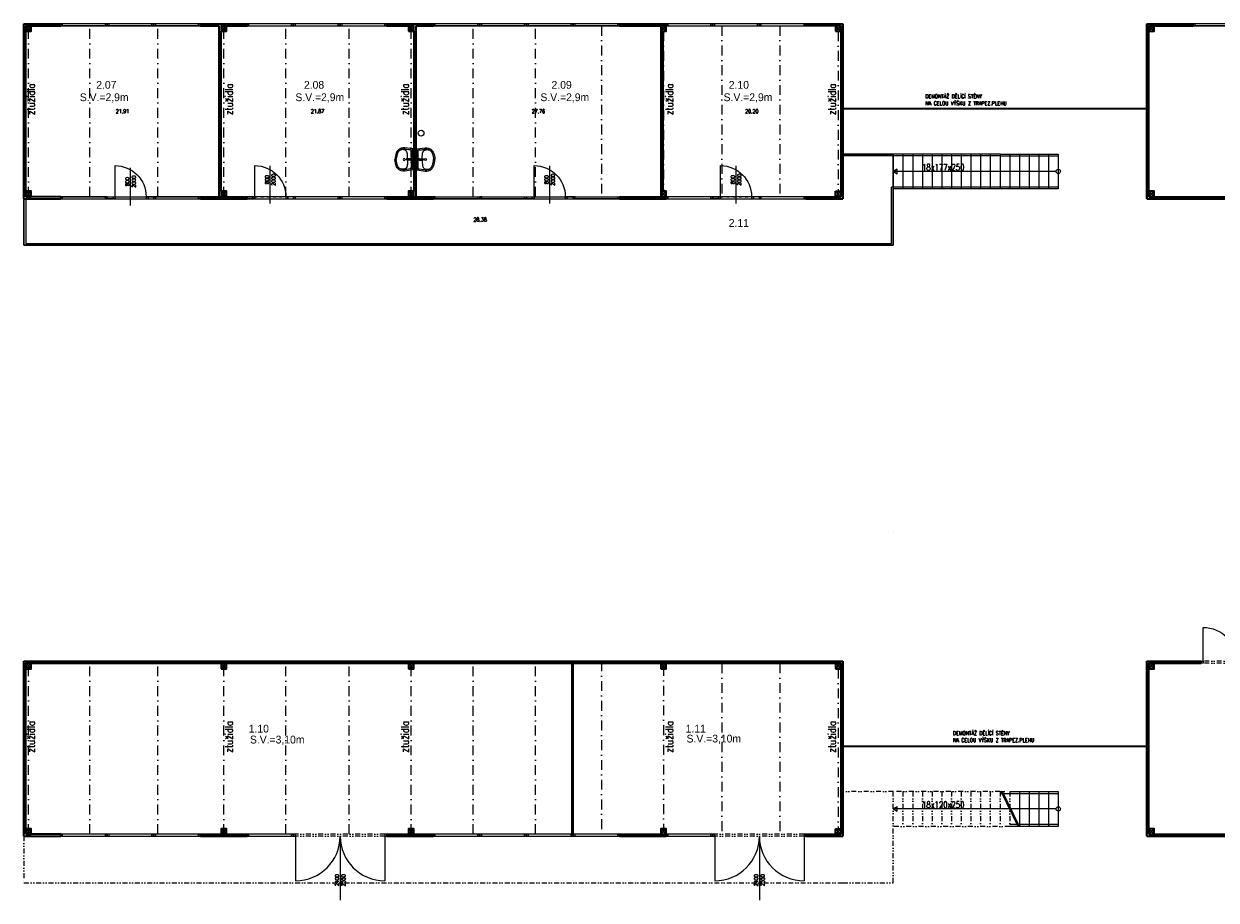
# Model space of a CAD drawing. Header units: millimetres. Extents: x -485339 to 350584, y -2181201 to -313328.
# Tile 111 of 115: x 18815 to 49534, y -673424 to -650867. Entities that reach past the tile are written whole.
import ezdxf
from ezdxf.enums import TextEntityAlignment as Align

# ---------------------------------------------------------------- set-up
doc = ezdxf.new("R2010")
doc.units = ezdxf.units.MM
doc.header["$LTSCALE"] = 10
doc.linetypes.add('DASHDOT', pattern=[25.4, 12.7, -6.35, 0, -6.35])
doc.linetypes.add('DĚLICÍ2', pattern=[15.875, 6.35, -3.175, 0, -3.175, 0, -3.175])
for name, color, linetype, lineweight, true_color in [('BOUR_zařizováky', 7, 'Continuous', 18, 0x4ccd32), ('BOUR_ČÁRY_OBRYS', 7, 'Continuous', 35, 0x4ccd32), ('BOURÁNÍ_POPIS', 7, 'Continuous', 18, 0x4ccd32)]:
    doc.layers.add(name, color=color, linetype=linetype, lineweight=lineweight, true_color=true_color)
for name, color, linetype, lineweight in [('St__otvory_dveře', 40, 'Continuous', 18), ('St_otvory_okna', 40, 'Continuous', 18), ('St_plocha_místnosti', 250, 'Continuous', 18), ('St_popis', 250, 'Continuous', 18), ('St_popis_otvory', 40, 'Continuous', 18), ('St_sloupy_opláštění_půdorys', 25, 'Continuous', 35), ('St_čáry_nad', 250, 'DĚLICÍ2', 18), ('St_čáry_obrys', 5, 'Continuous', 35), ('St_čáry_osy', 250, 'DASHDOT', 18), ('St_čáry_plné', 250, 'Continuous', 18), ('ZTI_ST_kanalda', 234, 'Continuous', 18)]:
    doc.layers.add(name, color=color, linetype=linetype, lineweight=lineweight)
doc.layers.add('St_plocha_místn', color=140, linetype='Continuous', lineweight=18, plot=False)
doc.styles.add('Andy', font='txt')
doc.styles.get("Standard").update_dxf_attribs({"font": 'simplex.shx', "width": 0.8})
doc.linetypes.add('ZIGZAG', pattern='A,0.00254,-5.08,[131,ltypeshp.shx,S=5.08,R=0,X=-5.08,Y=0],-10.16,[131,ltypeshp.shx,S=5.08,R=180,X=5.08,Y=0],-5.08', length=20.32254)

# ---------------------------------------------------------------- blocks, each defined once
blk = doc.blocks.new('G$C325A9F68')
at = {"layer": 'St_otvory_okna', "ltscale": 2}
for points in [[(0, 0), (1200, 0), (1200, 50), (0, 50)], [(0, 0), (50, 0), (50, 50), (0, 50)], [(1200, 0), (1150, 0), (1150, 50), (1200, 50)]]:
    blk.add_lwpolyline(points, close=True, dxfattribs=at)
blk = doc.blocks.new('G$C19647512')
at = {"layer": 'St__otvory_dveře', "ltscale": 2}
for points in [[(0, -50), (50, -50), (50, 0), (0, 0)], [(2350, -50), (2400, -50), (2400, 0), (2350, 0)]]:
    blk.add_lwpolyline(points, close=True, dxfattribs=at)
at = {"layer": 'St__otvory_dveře', "linetype": 'DĚLICÍ2', "ltscale": 2}
for points in [[(2350, 0), (50, 0)], [(2350, -50), (50, -50)]]:
    blk.add_lwpolyline(points, dxfattribs=at)
at = {"layer": 'St__otvory_dveře', "ltscale": 2}
for points in [[(50, -50), (50, -1200)], [(2350, -50), (2350, -1200)]]:
    blk.add_lwpolyline(points, dxfattribs=at)
for centre, start, end in [((50, -50), 270, 0), ((2350, -50), 180, 270)]:
    blk.add_arc(centre, 1150, start, end, dxfattribs=at)
blk = doc.blocks.new('G$C51AC4435')
at = {"layer": 'St__otvory_dveře', "ltscale": 2}
for points in [[(0, 0), (50, 0), (50, -150), (0, -150)], [(0, -150), (50, -150), (50, -200), (0, -200)], [(0, -1050), (50, -1050), (50, -1000), (0, -1000)], [(0, -1200), (50, -1200), (50, -1050), (0, -1050)]]:
    blk.add_lwpolyline(points, close=True, dxfattribs=at)
at = {"layer": 'St__otvory_dveře', "linetype": 'DĚLICÍ2'}
for points in [[(0, -1000), (0, -200)], [(50, -1000), (50, -200)]]:
    blk.add_lwpolyline(points, dxfattribs=at)
at = {"layer": 'St__otvory_dveře', "ltscale": 2}
blk.add_lwpolyline([(50, -1000), (850, -1000)], dxfattribs=at)
blk.add_arc((50, -1000), 800, 0, 90, dxfattribs=at)
blk = doc.blocks.new('G$C2F820337')
at = {"layer": 'St_sloupy_opláštění_půdorys', "ltscale": 2}
blk.add_lwpolyline([(-70, -70), (70, -70), (70, 70), (-70, 70)], close=True, dxfattribs=at)
for points in [[(-70, 70), (70, -70)], [(70, 70), (-70, -70)]]:
    blk.add_lwpolyline(points, dxfattribs=at)
blk = doc.blocks.new('19252405')
at = {"color": 0}
for p, q in [((-456, 47), (-460, 0)), ((-438, 129), (-456, 47)), ((-415, 192), (-438, 129)), ((-424, 21), (-425, -2)), ((-424, -21), (-425, 2)), ((-422, 43), (-424, 21)), ((-418, 63), (-422, 43)), ((-414, 83), (-418, 63)), ((-402, 216), (-415, 192)), ((-410, 102), (-414, 83)), ((-405, 119), (-410, 102)), ((-399, 136), (-405, 119)), ((-388, 235), (-402, 216)), ((-394, 151), (-399, 136)), ((-389, 164), (-394, 151)), ((-383, 177), (-389, 164)), ((-354, 264), (-388, 235)), ((-378, 188), (-383, 177)), ((-372, 197), (-378, 188)), ((-367, 205), (-372, 197)), ((-361, 212), (-367, 205)), ((-355, 219), (-361, 212)), ((-349, 224), (-355, 219)), ((-297, 289), (-354, 264)), ((-343, 229), (-349, 224)), ((-336, 234), (-343, 229)), ((-328, 239), (-336, 234)), ((-320, 243), (-328, 239)), ((-311, 247), (-320, 243)), ((-303, 250), (-311, 247)), ((-295, 253), (-303, 250)), ((-297, 251), (-303, 250)), ((-256, 298), (-297, 289)), ((-289, 252), (-297, 251)), ((-287, 256), (-295, 253)), ((-281, 252), (-289, 252)), ((-280, 258), (-287, 256)), ((-273, 253), (-281, 252)), ((-274, 259), (-280, 258)), ((-268, 261), (-274, 259)), ((-264, 253), (-273, 253)), ((-263, 262), (-268, 261)), ((-257, 253), (-264, 253)), ((-257, 262), (-263, 262)), ((-252, 263), (-257, 262)), ((-250, 253), (-257, 253)), ((-206, 298), (-256, 298)), ((-247, 264), (-252, 263)), ((-243, 253), (-250, 253)), ((-242, 264), (-247, 264)), ((-237, 253), (-243, 253)), ((-236, 264), (-242, 264)), ((-231, 252), (-237, 253)), ((-229, 264), (-236, 264)), ((-226, 251), (-231, 252)), ((-220, 264), (-229, 264)), ((-220, 249), (-226, 251)), ((-208, 263), (-220, 264)), ((-213, 247), (-220, 249)), ((-207, 245), (-213, 247)), ((-194, 262), (-208, 263)), ((-200, 242), (-207, 245)), ((0, 270), (-206, 298)), ((-193, 238), (-200, 242)), ((-176, 260), (-194, 262)), ((-186, 234), (-193, 238)), ((-180, 230), (-186, 234)), ((-174, 225), (-180, 230)), ((-150, 257), (-176, 260)), ((-168, 219), (-174, 225)), ((-163, 212), (-168, 219)), ((-167, 8), (-168, 7)), ((-168, 7), (-168, 5)), ((-168, 5), (-168, 2)), ((-168, 2), (-168, 0)), ((-166, 11), (-167, 10)), ((-167, 10), (-167, 10)), ((-167, 10), (-167, 9)), ((-167, 9), (-167, 8)), ((-165, 12), (-166, 11)), ((-166, 11), (-166, 11)), ((-166, 11), (-166, 11)), ((-164, 12), (-165, 12)), ((-165, 12), (-165, 12)), ((-165, 12), (-165, 12)), ((-163, 13), (-164, 12)), ((-164, 12), (-164, 12)), ((-158, 205), (-163, 212)), ((-162, 13), (-163, 13)), ((-163, 13), (-163, 13)), ((-161, 13), (-162, 13)), ((-160, 13), (-161, 13)), ((-159, 13), (-160, 13)), ((-157, 13), (-159, 13)), ((-154, 197), (-158, 205)), ((-156, 13), (-157, 13)), ((-153, 13), (-156, 13)), ((-150, 188), (-154, 197)), ((-151, 13), (-153, 13)), ((-148, 13), (-151, 13)), ((-114, 252), (-150, 257)), ((-147, 178), (-150, 188)), ((-145, 14), (-148, 13)), ((-144, 167), (-147, 178)), ((-142, 14), (-145, 14)), ((-141, 155), (-144, 167)), ((-138, 14), (-142, 14)), ((-140, 141), (-141, 155)), ((-138, 127), (-140, 141)), ((-137, 112), (-138, 127)), ((-135, 14), (-138, 14)), ((-136, 95), (-137, 112)), ((-135, 78), (-136, 95)), ((-134, 59), (-135, 78)), ((-131, 14), (-135, 14)), ((-134, 40), (-134, 59)), ((-134, 20), (-134, 40)), ((-134, 14), (-134, 20)), ((-127, 14), (-131, 14)), ((-124, 14), (-127, 14)), ((-125, 9), (-126, 0)), ((-123, 17), (-125, 13)), ((-125, 13), (-125, 9)), ((-122, 18), (-123, 17)), ((-120, 19), (-122, 18)), ((-114, 18), (-120, 19)), ((-67, 245), (-114, 252)), ((-100, 15), (-114, 18)), ((-102, 16), (-104, 16)), ((-99, 16), (-102, 16)), ((-90, 12), (-100, 15)), ((-97, 16), (-99, 16)), ((-95, 16), (-97, 16)), ((-93, 16), (-95, 16)), ((-91, 16), (-93, 16)), ((-90, 17), (-91, 16)), ((-88, 17), (-90, 17)), ((-85, 12), (-90, 12)), ((-86, 17), (-88, 17)), ((-85, 17), (-86, 17)), ((-83, 17), (-85, 17)), ((-81, 12), (-85, 12)), ((-82, 17), (-83, 17)), ((-81, 17), (-82, 17)), ((-79, 17), (-81, 17)), ((-76, 13), (-81, 12)), ((-78, 17), (-79, 17)), ((-77, 17), (-78, 17)), ((-76, 18), (-77, 17)), ((-75, 18), (-76, 18)), ((-71, 14), (-76, 13)), ((-74, 18), (-75, 18)), ((-72, 18), (-74, 18)), ((-71, 18), (-72, 18)), ((-70, 18), (-71, 18)), ((-64, 15), (-71, 14)), ((-69, 18), (-70, 18)), ((-68, 18), (-69, 18)), ((-66, 18), (-68, 18)), ((-34, 240), (-67, 245)), ((-64, 18), (-66, 18)), ((-62, 18), (-64, 18)), ((-55, 17), (-55, 17)), ((-50, 13), (-50, 13)), ((-46, 7), (-46, 7)), ((-30, 235), (-30, -235)), ((0, 270), (0, -270)), ((-456, -47), (-460, 0)), ((-438, -130), (-456, -47)), ((-415, -192), (-438, -130)), ((-421, -43), (-424, -21)), ((-418, -63), (-421, -43)), ((-414, -83), (-418, -63)), ((-402, -216), (-415, -192)), ((-409, -102), (-414, -83)), ((-404, -120), (-409, -102)), ((-399, -136), (-404, -120)), ((-388, -235), (-402, -216)), ((-394, -151), (-399, -136)), ((-389, -165), (-394, -151)), ((-383, -177), (-389, -165)), ((-354, -264), (-388, -235)), ((-378, -188), (-383, -177)), ((-372, -197), (-378, -188)), ((-367, -205), (-372, -197)), ((-361, -212), (-367, -205)), ((-355, -219), (-361, -212)), ((-349, -224), (-355, -219)), ((-297, -289), (-354, -264)), ((-343, -229), (-349, -224)), ((-336, -234), (-343, -229)), ((-328, -239), (-336, -234)), ((-320, -243), (-328, -239)), ((-311, -247), (-320, -243)), ((-303, -250), (-311, -247)), ((-296, -251), (-303, -250)), ((-295, -253), (-303, -250)), ((-256, -298), (-297, -289)), ((-289, -252), (-296, -251)), ((-287, -256), (-295, -253)), ((-281, -253), (-289, -252)), ((-280, -258), (-287, -256)), ((-272, -253), (-281, -253)), ((-273, -260), (-280, -258)), ((-268, -261), (-273, -260)), ((-264, -253), (-272, -253)), ((-262, -262), (-268, -261)), ((-256, -254), (-264, -253)), ((-257, -263), (-262, -262)), ((-252, -263), (-257, -263)), ((-249, -254), (-256, -254)), ((-206, -298), (-256, -298)), ((-247, -264), (-252, -263)), ((-243, -253), (-249, -254)), ((-242, -264), (-247, -264)), ((-237, -253), (-243, -253)), ((-236, -264), (-242, -264)), ((-231, -252), (-237, -253)), ((-229, -264), (-236, -264)), ((-226, -251), (-231, -252)), ((-219, -264), (-229, -264)), ((-220, -249), (-226, -251)), ((-213, -247), (-220, -249)), ((-208, -263), (-219, -264)), ((-207, -245), (-213, -247)), ((-194, -262), (-208, -263)), ((-200, -242), (-207, -245)), ((0, -270), (-206, -298)), ((-193, -238), (-200, -242)), ((-176, -260), (-194, -262)), ((-186, -234), (-193, -238)), ((-180, -230), (-186, -234)), ((-174, -225), (-180, -230)), ((-150, -257), (-176, -260)), ((-168, -219), (-174, -225)), ((-168, -2), (-168, 0)), ((-168, -5), (-168, -2)), ((-168, -7), (-168, -5)), ((-167, -8), (-168, -7)), ((-163, -212), (-168, -219)), ((-167, -9), (-167, -8)), ((-167, -10), (-167, -9)), ((-166, -11), (-167, -10)), ((-167, -10), (-167, -10)), ((-165, -12), (-166, -11)), ((-166, -11), (-166, -11)), ((-166, -11), (-166, -11)), ((-164, -12), (-165, -12)), ((-165, -12), (-165, -12)), ((-165, -12), (-165, -12)), ((-164, -13), (-164, -12)), ((-163, -13), (-164, -13)), ((-162, -13), (-163, -13)), ((-163, -13), (-163, -13)), ((-158, -205), (-163, -212)), ((-161, -13), (-162, -13)), ((-160, -13), (-161, -13)), ((-159, -13), (-160, -13)), ((-157, -13), (-159, -13)), ((-154, -197), (-158, -205)), ((-156, -13), (-157, -13)), ((-153, -13), (-156, -13)), ((-150, -188), (-154, -197)), ((-151, -13), (-153, -13)), ((-148, -14), (-151, -13)), ((-147, -178), (-150, -188)), ((-114, -252), (-150, -257)), ((-145, -14), (-148, -14)), ((-144, -167), (-147, -178)), ((-142, -14), (-145, -14)), ((-141, -155), (-144, -167)), ((-138, -14), (-142, -14)), ((-139, -141), (-141, -155)), ((-138, -127), (-139, -141)), ((-135, -14), (-138, -14)), ((-137, -112), (-138, -127)), ((-135, -95), (-137, -112)), ((-131, -14), (-135, -14)), ((-134, -60), (-135, -78)), ((-135, -78), (-135, -95)), ((-133, -14), (-134, -21)), ((-134, -21), (-134, -40)), ((-134, -40), (-134, -60)), ((-127, -14), (-131, -14)), ((-124, -14), (-127, -14)), ((-125, -9), (-126, 0)), ((-125, -13), (-125, -9)), ((-123, -17), (-125, -13)), ((-122, -18), (-123, -17)), ((-120, -19), (-122, -18)), ((-114, -18), (-120, -19)), ((-100, -15), (-114, -18)), ((-67, -245), (-114, -252)), ((-102, -16), (-104, -16)), ((-99, -16), (-102, -16)), ((-90, -12), (-100, -15)), ((-97, -16), (-99, -16)), ((-95, -16), (-97, -16)), ((-93, -16), (-95, -16)), ((-91, -17), (-93, -16)), ((-90, -17), (-91, -17)), ((-85, -12), (-90, -12)), ((-88, -17), (-90, -17)), ((-86, -17), (-88, -17)), ((-85, -17), (-86, -17)), ((-81, -12), (-85, -12)), ((-83, -17), (-85, -17)), ((-82, -17), (-83, -17)), ((-81, -17), (-82, -17)), ((-76, -13), (-81, -12)), ((-79, -17), (-81, -17)), ((-78, -17), (-79, -17)), ((-77, -18), (-78, -17)), ((-76, -18), (-77, -18)), ((-71, -14), (-76, -13)), ((-75, -18), (-76, -18)), ((-74, -18), (-75, -18)), ((-72, -18), (-74, -18)), ((-71, -18), (-72, -18)), ((-64, -15), (-71, -14)), ((-70, -18), (-71, -18)), ((-69, -18), (-70, -18)), ((-68, -18), (-69, -18)), ((-66, -18), (-68, -18)), ((-34, -240), (-67, -245)), ((-64, -18), (-66, -18)), ((-62, -18), (-64, -18)), ((-55, -17), (-55, -17)), ((-50, -13), (-50, -13)), ((-46, -7), (-46, -7)), ((-45, 0), (-45, 0))]:
    blk.add_line(p, q, dxfattribs=at)
for centre, major_axis, start_param, end_param in [((-220, 0), (19.1, 19.1), 0.785398, 7.068583), ((-63, 0), (-9.75, 9.75), -0.785398, 5.497787), ((-63, 0), (10.6, 10.6), 3.881371, 7.115283), ((-62, 3), (-10.9, 10.9), -1.209553, -0.785152), ((-62, 1), (11.9, 11.9), 6.239989, 6.644428), ((-63, 1), (-12.9, 12.9), 4.290124, 4.669192), ((-65, 0), (-14, 14), 3.927237, 4.290124), ((-35, 235), (3.54, 3.54), 5.498034, 6.914051), ((-62, -3), (-10.9, 10.9), 2.356441, 2.780842), ((-62, -1), (11.9, 11.9), 4.351639, 4.756078), ((-63, -1), (-12.9, 12.9), 3.185282, 3.564351), ((-65, 0), (-14, 14), 3.564351, 3.927237), ((-35, -235), (-3.54, 3.54), 2.51122, 3.927237)]:
    blk.add_ellipse(centre, major_axis=major_axis, ratio=1, start_param=start_param, end_param=end_param, dxfattribs=at)
blk = doc.blocks.new('G$C73FA397A')
at = {"layer": 'St__otvory_dveře', "ltscale": 2}
for points in [[(0, -50), (50, -50), (50, 0), (0, 0)], [(1800, -50), (1850, -50), (1850, 0), (1800, 0)]]:
    blk.add_lwpolyline(points, close=True, dxfattribs=at)
at = {"layer": 'St__otvory_dveře', "linetype": 'DĚLICÍ2', "ltscale": 2}
for points in [[(1800, 0), (50, 0)], [(1800, -50), (50, -50)]]:
    blk.add_lwpolyline(points, dxfattribs=at)
at = {"layer": 'St__otvory_dveře', "ltscale": 2}
for points in [[(50, -50), (50, -925)], [(1800, -50), (1800, -925)]]:
    blk.add_lwpolyline(points, dxfattribs=at)
for centre, start, end in [((50, -50), 270, 0), ((1800, -50), 180, 270)]:
    blk.add_arc(centre, 875, start, end, dxfattribs=at)

msp = doc.modelspace()

# ---------------------------------------------------------------- linework, layer by layer
at = {"layer": 'BOUR_ČÁRY_OBRYS', "linetype": 'ZIGZAG', "lineweight": 35, "ltscale": 0.5}
for points in [[(39915.3, -653046.9), (47745.3, -653046.9)], [(39915.3, -669456.7), (47745.3, -669456.7)]]:
    msp.add_lwpolyline(points, dxfattribs=at)
at = {"layer": 'St_otvory_okna', "ltscale": 2}
msp.add_lwpolyline([(24565.3, -671777), (24565.3, -671777), (24565.3, -671727), (24565.3, -671727)], close=True, dxfattribs=at)
msp.add_lwpolyline([(24565.3, -671777), (24565.3, -671777), (24565.3, -671727), (24565.3, -671727)], close=True, dxfattribs=at)
at = {"layer": 'St_plocha_místn'}
for points in [[(18865.3, -655317.3), (23845.3, -655317.3), (23845.3, -650917.3), (18865.3, -650917.3)], [(23895.3, -650917.3), (28865.3, -650917.3), (28865.3, -655317.3), (23895.3, -655317.3)], [(28915.3, -655317.3), (35225.3, -655317.3), (35225.3, -650917.3), (28915.3, -650917.3)], [(39865.3, -655317.3), (35275.3, -655317.3), (35275.3, -650917.3), (39865.3, -650917.3)], [(47795.3, -655317.3), (54295.3, -655317.3), (54295.3, -650917.3), (47795.3, -650917.3)], [(39915.3, -654217.3), (41215.3, -654217.3), (41215.3, -656567.3), (18815.3, -656567.3), (18815.3, -655367.3), (39915.3, -655367.3)]]:
    msp.add_lwpolyline(points, close=True, dxfattribs=at)
at = {"layer": 'St_popis_otvory'}
for points in [[(21565.3, -655540.2), (21565.3, -654574)], [(25165.3, -655490.2), (25165.3, -654524)], [(32365.3, -655490.2), (32365.3, -654524)], [(37165.3, -655490.2), (37165.3, -654524)], [(26965.3, -671777), (26965.3, -673424.5)], [(37765.3, -671777), (37765.3, -673424.5)]]:
    msp.add_lwpolyline(points, dxfattribs=at)
at = {"layer": 'St_čáry_nad', "ltscale": 2}
for points in [[(41215.3, -663969.6), (41215.3, -663969.6)], [(18815.3, -671777), (18815.3, -672977), (39915.3, -672977), (41215.3, -672977), (41215.3, -670627), (39915.3, -670627)], [(43965.3, -670627), (41215.3, -670627)], [(41465.3, -670627), (41465.3, -671527)], [(41715.3, -670627), (41715.3, -671527)], [(41965.3, -670627), (41965.3, -671527)], [(42215.3, -670627), (42215.3, -671527)], [(42465.3, -670627), (42465.3, -671527)], [(42715.3, -670627), (42715.3, -671527)], [(42965.3, -670627), (42965.3, -671527)], [(43215.3, -670627), (43215.3, -671527)], [(43465.3, -670627), (43465.3, -671527)], [(43715.3, -670627), (43715.3, -671527)], [(43965.3, -670627), (43965.3, -671527)], [(43965.3, -670627), (44215.3, -670627), (44215.3, -671527)], [(44215.3, -671527), (41215.3, -671527)]]:
    msp.add_lwpolyline(points, dxfattribs=at)
at = {"layer": 'St_čáry_obrys', "ltscale": 2}
for points in [[(18815.3, -650867.3), (19765.3, -650867.3)], [(18815.3, -655367.3), (18815.3, -650867.3)], [(18865.3, -650917.3), (19765.3, -650917.3)], [(18865.3, -655317.3), (18865.3, -650917.3)], [(19765.3, -650867.3), (19765.3, -650917.3)], [(23365.3, -650867.3), (24565.3, -650867.3)], [(23365.3, -650867.3), (23365.3, -650917.3)], [(23365.3, -650917.3), (23845.3, -650917.3)], [(23845.3, -655317.3), (23845.3, -650917.3)], [(23895.3, -650917.3), (24565.3, -650917.3)], [(28165.3, -650867.3), (29365.3, -650867.3)], [(28165.3, -650867.3), (28165.3, -650917.3)], [(28165.3, -650917.3), (28865.3, -650917.3)], [(28915.3, -650917.3), (28915.3, -655317.3)], [(28915.3, -650917.3), (29365.3, -650917.3)], [(29365.3, -650867.3), (29365.3, -650917.3)], [(34165.3, -650867.3), (35365.3, -650867.3)], [(34165.3, -650867.3), (34165.3, -650917.3)], [(34165.3, -650917.3), (35365.3, -650917.3)], [(35365.3, -650867.3), (35365.3, -650917.3)], [(39865.3, -650917.3), (38965.3, -650917.3), (38965.3, -650867.3), (39915.3, -650867.3)], [(39865.3, -650917.3), (39865.3, -655317.3)], [(39915.3, -650867.3), (39915.3, -655367.3)], [(47745.3, -650867.3), (47745.3, -655367.3)], [(23895.3, -655177.3), (23895.3, -651057.3)], [(28865.3, -651057.3), (28865.3, -655177.3)], [(35225.3, -651057.3), (35225.3, -655177.3)], [(35275.3, -651057.3), (35275.3, -655177.3)], [(18815.3, -655367.3), (19765.3, -655367.3), (19765.3, -655367.3), (19765.3, -655317.3), (18865.3, -655317.3)], [(19765.3, -655317.3), (19765.3, -655367.3)], [(23365.3, -655317.3), (23365.3, -655367.3)], [(23365.3, -655317.3), (24565.3, -655317.3)], [(23365.3, -655367.3), (24565.3, -655367.3)], [(24565.3, -655367.3), (24565.3, -655317.3)], [(28165.3, -655317.3), (29365.3, -655317.3)], [(28165.3, -655317.3), (28165.3, -655367.3)], [(28165.3, -655367.3), (29365.3, -655367.3)], [(29365.3, -655317.3), (29365.3, -655367.3)], [(34165.3, -655317.3), (35365.3, -655317.3)], [(34165.3, -655317.3), (34165.3, -655367.3)], [(34165.3, -655367.3), (35365.3, -655367.3)], [(35365.3, -655317.3), (35365.3, -655367.3)], [(38965.3, -655317.3), (38965.3, -655367.3)], [(38965.3, -655317.3), (39865.3, -655317.3)], [(38965.3, -655367.3), (39915.3, -655367.3)], [(18815.3, -667277), (39915.3, -667277)], [(18815.3, -671777), (18815.3, -667277)], [(18865.3, -667327), (39865.3, -667327)], [(18865.3, -671727), (18865.3, -667327)], [(32940.3, -671727), (32940.3, -667327)], [(32965.3, -671727), (32965.3, -667327)], [(39865.3, -667327), (39865.3, -671727)], [(39915.3, -667277), (39915.3, -671777)], [(18815.3, -671777), (19765.3, -671777), (19765.3, -671777), (19765.3, -671727), (18865.3, -671727)], [(19765.3, -671727), (19765.3, -671777)], [(23365.3, -671727), (24565.3, -671727)], [(23365.3, -671727), (23365.3, -671777)], [(23365.3, -671777), (24565.3, -671777)], [(24565.3, -671727), (24565.3, -671777)], [(28165.3, -671727), (29365.3, -671727)], [(28165.3, -671727), (28165.3, -671777)], [(28165.3, -671777), (29365.3, -671777)], [(29365.3, -671727), (29365.3, -671777)], [(34165.3, -671727), (34165.3, -671777)], [(34165.3, -671727), (35365.3, -671727)], [(34165.3, -671777), (35365.3, -671777)], [(35365.3, -671727), (35365.3, -671777)], [(38965.3, -671727), (39865.3, -671727)], [(38965.3, -671727), (38965.3, -671777)], [(38965.3, -671777), (39915.3, -671777)]]:
    msp.add_lwpolyline(points, dxfattribs=at)
at = {"layer": 'St_čáry_obrys'}
for points in [[(24565.3, -650867.3), (24565.3, -650917.3)], [(47745.3, -655367.3), (47745.3, -650867.3)], [(47745.3, -650867.3), (47924.2, -650867.3), (48945.3, -650867.3)], [(47795.3, -655317.3), (47795.3, -650917.3)], [(47795.3, -650917.3), (47924.2, -650917.3), (48945.3, -650917.3)], [(48945.3, -650917.3), (48945.3, -650867.3)], [(47745.3, -655367.3), (69445.3, -655367.3)], [(47795.3, -655317.3), (54295.3, -655317.3)], [(47745.3, -671777), (47745.3, -667277)], [(47745.3, -667277), (47924.2, -667277), (49145.3, -667277)], [(47795.3, -671727), (47795.3, -667327)], [(47795.3, -667327), (47924.2, -667327), (49145.3, -667327)], [(49145.3, -667327), (49145.3, -667277)], [(47745.3, -671777), (69445.3, -671777)], [(47795.3, -671727), (53745.3, -671727)]]:
    msp.add_lwpolyline(points, dxfattribs=at)
at = {"layer": 'St_čáry_osy', "ltscale": 2}
for points in [[(18935.3, -655317.3), (18935.3, -650917.3)], [(20515.3, -655317.3), (20515.3, -650917.3)], [(22265.3, -655317.3), (22265.3, -650917.3)], [(23965.3, -655317.3), (23965.3, -650917.3)], [(25565.3, -655317.3), (25565.3, -650917.3)], [(27195.3, -655317.3), (27195.3, -650917.3)], [(28795.3, -655317.3), (28795.3, -650917.3)], [(30395.3, -655317.3), (30395.3, -650917.3)], [(31995.3, -655317.3), (31995.3, -650917.3)], [(33695.3, -650917.3), (33695.3, -655317.3)], [(36795.3, -650917.3), (36795.3, -655317.3)], [(38295.3, -650917.3), (38295.3, -655317.3)], [(35295.3, -651057.3), (35295.3, -655177.3)], [(39795.3, -651057.3), (39795.3, -655177.3)], [(18935.3, -671727), (18935.3, -667327)], [(20515.3, -671727), (20515.3, -667327)], [(22265.3, -671727), (22265.3, -667327)], [(23965.3, -671727), (23965.3, -667327)], [(25565.3, -671727), (25565.3, -667327)], [(27195.3, -671727), (27195.3, -667327)], [(28795.3, -671727), (28795.3, -667327)], [(30395.3, -671727), (30395.3, -667327)], [(31995.3, -671727), (31995.3, -667327)], [(33695.3, -667277), (33695.3, -671727)], [(35295.3, -667397), (35295.3, -671657)], [(36795.3, -667327), (36795.3, -671727)], [(38295.3, -667327), (38295.3, -671727)], [(39795.3, -667467), (39795.3, -671587)]]:
    msp.add_lwpolyline(points, dxfattribs=at)
at = {"layer": 'St_čáry_plné', "ltscale": 2}
for points in [[(18815.3, -655367.3), (18815.3, -656567.3), (39915.3, -656567.3), (41215.3, -656567.3), (41215.3, -654217.3), (39915.3, -654217.3)], [(43965.3, -654267.3), (39915.3, -654267.3)], [(43965.3, -654217.3), (41215.3, -654217.3)], [(41465.3, -654217.3), (41465.3, -655117.3)], [(41715.3, -654217.3), (41715.3, -655117.3)], [(41965.3, -654217.3), (41965.3, -655117.3)], [(42215.3, -654217.3), (42215.3, -655117.3)], [(42465.3, -654217.3), (42465.3, -655117.3)], [(42715.3, -654217.3), (42715.3, -655117.3)], [(42965.3, -654217.3), (42965.3, -655117.3)], [(43215.3, -654217.3), (43215.3, -655117.3)], [(43465.3, -654217.3), (43465.3, -655117.3)], [(43715.3, -654217.3), (43715.3, -655117.3)], [(43965.3, -654217.3), (43965.3, -655117.3)], [(43965.3, -654217.3), (44215.3, -654217.3), (44215.3, -655117.3)], [(43965.3, -654267.3), (45465.3, -654267.3)], [(44215.3, -654217.3), (44465.3, -654217.3), (44465.3, -655117.3), (44215.3, -655117.3)], [(44465.3, -654217.3), (44715.3, -654217.3), (44715.3, -655117.3), (44465.3, -655117.3)], [(44715.3, -654217.3), (44965.3, -654217.3), (44965.3, -655117.3), (44715.3, -655117.3)], [(44965.3, -654217.3), (45215.3, -654217.3), (45215.3, -655117.3), (44965.3, -655117.3)], [(45215.3, -654217.3), (45465.3, -654217.3), (45465.3, -655117.3), (44965.3, -655117.3)], [(45410.7, -654667.3), (41215.3, -654667.3)], [(18865.3, -655367.3), (18865.3, -656517.3), (39915.3, -656517.3), (41165.3, -656517.3), (41165.3, -655067.3)], [(44215.3, -655067.3), (41165.3, -655067.3)], [(44215.3, -655117.3), (41215.3, -655117.3)], [(45465.3, -655067.3), (44215.3, -655067.3)], [(43965.3, -670677), (45465.3, -670677)], [(44431.9, -671527), (43996.6, -670627)], [(44465.3, -671527), (44029.9, -670627)], [(44215.3, -670627), (44465.3, -670627), (44465.3, -671527), (44215.3, -671527)], [(44465.3, -670627), (44715.3, -670627), (44715.3, -671527), (44465.3, -671527)], [(44715.3, -670627), (44965.3, -670627), (44965.3, -671527), (44715.3, -671527)], [(44965.3, -670627), (45215.3, -670627), (45215.3, -671527), (44965.3, -671527)], [(45215.3, -670627), (45465.3, -670627), (45465.3, -671527), (44965.3, -671527)], [(45410.7, -671077), (41215.3, -671077)], [(45465.3, -671477), (44215.3, -671477)]]:
    msp.add_lwpolyline(points, dxfattribs=at)
for points in [[(41215.3, -654667.3), (41316.7, -654725.8), (41316.7, -654608.7)], [(41215.3, -671077), (41316.7, -671135.6), (41316.7, -671018.4)]]:
    msp.add_lwpolyline(points, close=True, dxfattribs=at)
for centre in [(45465.3, -654667.3), (45465.3, -671077)]:
    msp.add_circle(centre, 54.6, dxfattribs=at)
at = {"layer": 'ZTI_ST_kanalda', "ltscale": 2}
msp.add_circle((29049.2, -653679.5), 75, dxfattribs=at)

# ---------------------------------------------------------------- block references
at = {"layer": 'BOUR_zařizováky', "xscale": -1, "rotation": 180}
msp.add_blockref('19252405', (28835.2, -654358.2), dxfattribs=at)
at = {"layer": 'BOUR_zařizováky', "rotation": 179.9999999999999}
msp.add_blockref('19252405', (28945.3, -654358.2), dxfattribs=at)
at = {"layer": 'St__otvory_dveře', "ltscale": 2, "xscale": -1, "rotation": 270}
for p in [(22165.3, -655367.3), (25765.3, -655367.3), (32965.3, -655367.3), (37765.3, -655367.3)]:
    msp.add_blockref('G$C51AC4435', p, dxfattribs=at)
at = {"layer": 'St__otvory_dveře', "xscale": -1, "rotation": 180}
msp.add_blockref('G$C73FA397A', (49145.3, -667327), dxfattribs=at)
at = {"layer": 'St__otvory_dveře', "ltscale": 2}
for p in [(25765.3, -671727), (36565.3, -671727)]:
    msp.add_blockref('G$C19647512', p, dxfattribs=at)
at = {"layer": 'St_otvory_okna', "ltscale": 2}
for p in [(19765.3, -650917.3), (20965.3, -650917.3), (22165.3, -650917.3), (24565.3, -650917.3), (25765.3, -650917.3), (26965.3, -650917.3), (29365.3, -650917.3), (30565.3, -650917.3), (31765.3, -650917.3), (32965.3, -650917.3), (35365.3, -650917.3), (36565.3, -650917.3), (37765.3, -650917.3), (48945.3, -650917.3), (19765.3, -655367.3), (22165.3, -655367.3), (25765.3, -655367.3), (26965.3, -655367.3), (35365.3, -655367.3), (37765.3, -655367.3), (19765.3, -671777), (20965.3, -671777), (22165.3, -671777), (24565.3, -671777), (29365.3, -671777), (30565.3, -671777), (31765.3, -671777), (32965.3, -671777), (35365.3, -671777)]:
    msp.add_blockref('G$C325A9F68', p, dxfattribs=at)
at = {"layer": 'St_otvory_okna', "ltscale": 2, "xscale": -1}
for p in [(30565.3, -655367.3), (31765.3, -655367.3), (34165.3, -655367.3)]:
    msp.add_blockref('G$C325A9F68', p, dxfattribs=at)
at = {"layer": 'St_sloupy_opláštění_půdorys', "ltscale": 2}
for p in [(18935.3, -650987.3), (23965.3, -650987.3), (28795.3, -650987.3), (35295.3, -650987.3), (39795.3, -650987.3), (47865.3, -650987.3), (18935.3, -655247.3), (23965.3, -655247.3), (28795.3, -655247.3), (35295.3, -655247.3), (47865.3, -655247.3), (18935.3, -667397), (23965.3, -667397), (28795.3, -667397), (35295.3, -667397), (39795.3, -667397), (47865.3, -667397), (18935.3, -671657), (23965.3, -671657), (28795.3, -671657), (35295.3, -671657), (47865.3, -671657)]:
    msp.add_blockref('G$C2F820337', p, dxfattribs=at)
at = {"layer": 'St_sloupy_opláštění_půdorys', "ltscale": 2, "xscale": -1, "rotation": 180}
for p in [(39795.3, -655247.3), (39795.3, -671657)]:
    msp.add_blockref('G$C2F820337', p, dxfattribs=at)

# ---------------------------------------------------------------- texts
at = {"layer": 'BOURÁNÍ_POPIS', "width": 0.8}
for s, p in [('DEMONTÁŽ DĚLÍCÍ STĚNY ', (42041.2, -652782)), ('NA CELOU VÝŠKU Z TRAPEZ.PLEHU', (42041.2, -652962.4)), ('DEMONTÁŽ DĚLÍCÍ STĚNY ', (42754.1, -669175.3)), ('NA CELOU VÝŠKU Z TRAPEZ.PLEHU', (42754.1, -669355.7))]:
    msp.add_text(s, height=100, dxfattribs=at).set_placement(p)
at = {"layer": 'St_plocha_místn', "width": 0.8}
for s, p in [('21.91', (21355.3, -653117.3)), ('21.87', (26380.3, -653117.3)), ('27.76', (32070.3, -653117.3)), ('20.20', (37570.3, -653117.3)), ('28.38', (30571.1, -655905.4))]:
    msp.add_text(s, height=100, dxfattribs=at).set_placement(p, align=Align.MIDDLE_CENTER)
at = {"layer": 'St_plocha_místnosti', "ltscale": 2, "style": 'Andy'}
for s, p in [('2.07', (20680.7, -652536.8)), ('2.08', (26031.3, -652536.8)), ('2.09', (32410.4, -652536.8)), ('2.10', (36976.8, -652536.8)), ('S.V.=2,9m', (20257.5, -652856.5)), ('S.V.=2,9m', (25811.1, -652856.5)), ('S.V.=2,9m', (32123.7, -652856.5)), ('S.V.=2,9m', (36844.3, -652856.5)), ('2.11', (36976.8, -656092.3)), ('1.10', (24608.3, -669110.3)), ('1.11', (35864.8, -669110.3)), ('S.V.=3,10m', (24640.9, -669392.3)), ('S.V.=3,10m', (35889, -669366.3))]:
    msp.add_text(s, height=200, dxfattribs=at).set_placement(p)
at = {"layer": 'St_popis', "ltscale": 2, "width": 0.8}
msp.add_text('18x120x250', height=165, dxfattribs=at).set_placement((41953.6, -671049.9))
at = {"layer": 'St_popis_otvory', "char_height": 100, "width": 1342.526, "attachment_point": 5, "rotation": 90}
for s, insert in [('800\\P2000', (21565.3, -654929)), ('800\\P2000', (25165.3, -654879)), ('800\\P2000', (32365.3, -654879)), ('800\\P2000', (37165.3, -654879)), ('2400\\P2550', (26965.3, -672911.6)), ('2400\\P2550', (37765.3, -672911.6))]:
    msp.add_mtext(s, dxfattribs=dict(at, insert=insert))
at = {"layer": 'St_čáry_plné', "ltscale": 2, "width": 0.8}
for p in [(19099.9, -653214.3), (24202.7, -653214.3), (28733.7, -653214.3), (35547, -653214.3), (39739.4, -653214.3), (19099.9, -669624.1), (24202.7, -669624.1), (28733.7, -669624.1), (35547, -669624.1), (39739.4, -669624.1)]:
    msp.add_text('ztužidla', height=200, rotation=90, dxfattribs=at).set_placement(p)
msp.add_text('18x177x250', height=165, dxfattribs=at).set_placement((41953.6, -654640.2))

doc.saveas('drawing.dxf')
